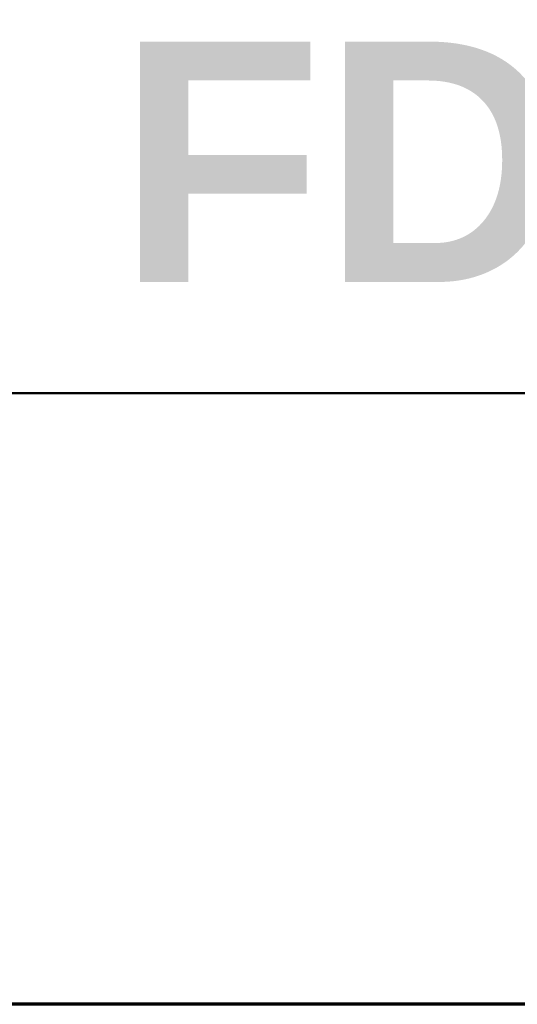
# Model space of a CAD drawing. Header units: inches. Extents: x 0.1 to 16.9, y 0.4 to 10.6.
# Tile 20 of 25: x 14.1 to 14.6, y 0.6 to 1.6. Entities that reach past the tile are written whole.
import ezdxf

# ---------------------------------------------------------------- set-up
doc = ezdxf.new("R2010")
doc.units = ezdxf.units.IN
doc.header["$MEASUREMENT"] = 0
doc.layers.add('Border (ANSI)', color=7, linetype='Continuous', lineweight=70)
doc.layers.add('Title (ANSI)', color=7, linetype='Continuous', lineweight=50)
doc.styles.add('Text Style107', font='arialbd.ttf')
doc.styles.add('Text Style109', font='arialbd.ttf')
doc.styles.add('Text Style47', font='ARIALN.TTF')
doc.styles.add('Text Style50', font='arial.ttf')
doc.styles.add('Text Style55', font='arial.ttf')
doc.styles.add('Text Style59', font='arial.ttf')

# ---------------------------------------------------------------- blocks, each defined once
blk = doc.blocks.new('Borders Default Border')
at = {"layer": 'Border (ANSI)', "flags": 128}
blk.add_lwpolyline([(0.38, 0.62), (0.38, 10.38), (16.62, 10.38), (16.62, 0.62), (0.38, 0.62)], dxfattribs=at)
blk = doc.blocks.new('Title Blocks ICD TITLE BLOCK MM CUSTOMER')
at = {"layer": 'Title (ANSI)'}
for p, q in [((7.26633, 7.80222), (11.26137, 7.80222)), ((11.26137, 7.19206), (3.26137, 7.19206))]:
    blk.add_line(p, q, dxfattribs=at)
for tag, p, height, style in [('<TITLE_1>_001', (3.62979, 8.33746), 0.09, 'Text Style50'), ('DESIGNER_001', (8.77913, 8.32936), 0.09, 'Text Style50'), ('<DRAWN_DATE>_001', (10.56064, 8.32936), 0.09, 'Text Style50'), ('<PART_NUMBER>_001', (8.8272, 7.91316), 0.24, 'Text Style109'), ('Sheet_Size_001', (7.36508, 7.90552), 0.13, 'Text Style55'), ('<REVISION_NUMBER>_001', (10.77172, 7.85278), 0.18, 'Text Style107'), ('Sheet_Number_001', (10.80007, 7.2619), 0.08, 'Text Style59'), ('Number_of_sheets_001', (11.09697, 7.2619), 0.08, 'Text Style59'), ('COPYRIGHT_YEAR_001', (4.6229, 7.27065), 0.07, 'Text Style47'), ('<SCALE>_001', (9.82544, 7.2503), 0.08, 'Text Style59')]:
    blk.add_attdef(tag, p, '', height=height, dxfattribs=dict(at, style=style))

msp = doc.modelspace()

# ---------------------------------------------------------------- block references
msp.add_blockref('Borders Default Border', (0, 0))
ref = msp.add_blockref('Title Blocks ICD TITLE BLOCK MM CUSTOMER', (5.35863, -6.57206))
ref.add_attrib('<PART_NUMBER>_001', 'FDC2_', (14.18583, 1.34111), dxfattribs={"layer": 'Title (ANSI)', "height": 0.24, "style": 'Text Style109'})

doc.saveas('drawing.dxf')
